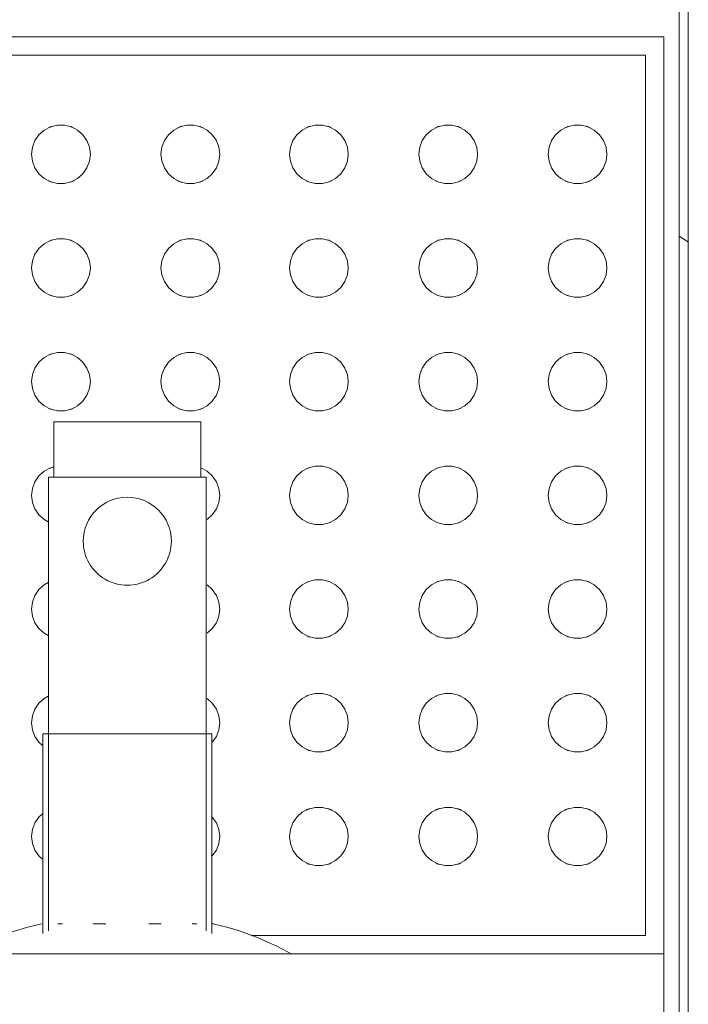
# Model space of a CAD drawing. Header units: metres. Extents: x 2.9 to 42.3, y -72.9 to -49.3.
# Tile 96 of 256: x 11.14 to 11.322, y -71.001 to -70.732. Entities that reach past the tile are written whole.
import ezdxf

# ---------------------------------------------------------------- set-up
doc = ezdxf.new("R2010")
doc.units = ezdxf.units.M
for name, color, linetype, lineweight in [('A-GENM', 7, 'Continuous', 18), ('A-WALL', 7, 'Continuous', 18), ('A-WALL-PATT', 7, 'Continuous', 18)]:
    doc.layers.add(name, color=color, linetype=linetype, lineweight=lineweight)

# ---------------------------------------------------------------- blocks, each defined once
blk = doc.blocks.new('Grupo1_TIP_19dez18_BebedouroRefrig_BebedouroIndustrial100litros_ABDI-MDIC - Grupo1_TIP_19dez18_BebedouroRefrig_BebedouroIndustrial100litros_ABDI-MDIC-5384539-2PAV')
at = {"layer": 'A-GENM', "color": 253, "true_color": 0xaaaaaa}
for p, q in [((-0.34, 0.24), (-0.34, -0.24)), ((-0.34, -0.49), (-0.34, -0.24)), ((-0.34, -0.24), (0.34, -0.24)), ((-0.335, -0.485), (-0.335, -0.245)), ((-0.335, -0.245), (-0.22768, -0.245)), ((-0.21681, -0.2455), (-0.21681, -0.3)), ((-0.21531, -0.24623), (-0.21531, -0.37)), ((-0.17231, -0.37), (-0.17231, -0.24623)), ((-0.17081, -0.3), (-0.17081, -0.2455)), ((-0.21688, -0.24819), (-0.21719, -0.24819)), ((-0.21147, -0.24819), (-0.21272, -0.24819)), ((-0.19969, -0.24819), (-0.20307, -0.24819)), ((-0.18455, -0.24819), (-0.18794, -0.24819)), ((-0.1749, -0.24819), (-0.17616, -0.24819)), ((-0.21681, -0.3), (-0.17081, -0.3)), ((-0.21531, -0.37), (-0.17231, -0.37)), ((-0.21381, -0.37), (-0.21381, -0.385)), ((-0.17381, -0.385), (-0.17381, -0.37)), ((-0.21381, -0.385), (-0.17381, -0.385)), ((0.335, -0.485), (-0.335, -0.485)), ((0.34, -0.49), (-0.34, -0.49))]:
    blk.add_line(p, q, dxfattribs=at)
at = {"layer": 'A-GENM', "color": 253, "true_color": 0xaaaaaa, "flags": 128}
for points in [[(-0.21719, -0.24819), (-0.2202, -0.24745), (-0.22318, -0.24659), (-0.22612, -0.24562), (-0.22902, -0.24452), (-0.23188, -0.24331), (-0.23469, -0.24199), (-0.23744, -0.24056), (-0.23844, -0.24)], [(-0.14919, -0.24), (-0.15192, -0.24147), (-0.1547, -0.24284), (-0.15754, -0.24409), (-0.16042, -0.24523), (-0.16335, -0.24625), (-0.16632, -0.24715), (-0.16932, -0.24793), (-0.17044, -0.24819)], [(-0.32448, -0.272), (-0.32424, -0.27009), (-0.32356, -0.26828), (-0.32246, -0.2667), (-0.32102, -0.26542), (-0.31931, -0.26452), (-0.31744, -0.26406), (-0.31551, -0.26406), (-0.31364, -0.26452), (-0.31193, -0.26542), (-0.31049, -0.2667), (-0.30939, -0.26828), (-0.30871, -0.27009), (-0.30848, -0.272)], [(-0.28923, -0.272), (-0.289, -0.27009), (-0.28831, -0.26828), (-0.28722, -0.2667), (-0.28577, -0.26542), (-0.28407, -0.26452), (-0.28219, -0.26406), (-0.28027, -0.26406), (-0.27839, -0.26452), (-0.27669, -0.26542), (-0.27524, -0.2667), (-0.27415, -0.26828), (-0.27346, -0.27009), (-0.27323, -0.272)], [(-0.25398, -0.272), (-0.25375, -0.27009), (-0.25307, -0.26828), (-0.25197, -0.2667), (-0.25053, -0.26542), (-0.24882, -0.26452), (-0.24695, -0.26406), (-0.24502, -0.26406), (-0.24315, -0.26452), (-0.24144, -0.26542), (-0.24, -0.2667), (-0.2389, -0.26828), (-0.23822, -0.27009), (-0.23798, -0.272)], [(-0.17078, -0.26572), (-0.16975, -0.2667), (-0.16865, -0.26828), (-0.16797, -0.27009), (-0.16774, -0.272)], [(-0.21898, -0.272), (-0.21875, -0.27009), (-0.21807, -0.26828), (-0.21697, -0.2667)], [(-0.30848, -0.272), (-0.30871, -0.27391), (-0.30939, -0.27572), (-0.31049, -0.2773), (-0.31193, -0.27858), (-0.31364, -0.27948), (-0.31551, -0.27994), (-0.31744, -0.27994), (-0.31931, -0.27948), (-0.32102, -0.27858), (-0.32246, -0.2773), (-0.32356, -0.27572), (-0.32424, -0.27391), (-0.32448, -0.272)], [(-0.27323, -0.272), (-0.27346, -0.27391), (-0.27415, -0.27572), (-0.27524, -0.2773), (-0.27669, -0.27858), (-0.27839, -0.27948), (-0.28027, -0.27994), (-0.28219, -0.27994), (-0.28407, -0.27948), (-0.28577, -0.27858), (-0.28722, -0.2773), (-0.28831, -0.27572), (-0.289, -0.27391), (-0.28923, -0.272)], [(-0.23798, -0.272), (-0.23822, -0.27391), (-0.2389, -0.27572), (-0.24, -0.2773), (-0.24144, -0.27858), (-0.24315, -0.27948), (-0.24502, -0.27994), (-0.24695, -0.27994), (-0.24882, -0.27948), (-0.25053, -0.27858), (-0.25197, -0.2773), (-0.25307, -0.27572), (-0.25375, -0.27391), (-0.25398, -0.272)], [(-0.21697, -0.2773), (-0.21807, -0.27572), (-0.21875, -0.27391), (-0.21898, -0.272)], [(-0.16774, -0.272), (-0.16797, -0.27391), (-0.16865, -0.27572), (-0.16975, -0.2773), (-0.17078, -0.27828)], [(-0.32448, -0.303), (-0.32424, -0.30109), (-0.32356, -0.29928), (-0.32246, -0.2977), (-0.32102, -0.29642), (-0.31931, -0.29552), (-0.31744, -0.29506), (-0.31551, -0.29506), (-0.31364, -0.29552), (-0.31193, -0.29642), (-0.31049, -0.2977), (-0.30939, -0.29928), (-0.30871, -0.30109), (-0.30848, -0.303)], [(-0.28923, -0.303), (-0.289, -0.30109), (-0.28831, -0.29928), (-0.28722, -0.2977), (-0.28577, -0.29642), (-0.28407, -0.29552), (-0.28219, -0.29506), (-0.28027, -0.29506), (-0.27839, -0.29552), (-0.27669, -0.29642), (-0.27524, -0.2977), (-0.27415, -0.29928), (-0.27346, -0.30109), (-0.27323, -0.303)], [(-0.25398, -0.303), (-0.25375, -0.30109), (-0.25307, -0.29928), (-0.25197, -0.2977), (-0.25053, -0.29642), (-0.24882, -0.29552), (-0.24695, -0.29506), (-0.24502, -0.29506), (-0.24315, -0.29552), (-0.24144, -0.29642), (-0.24, -0.2977), (-0.2389, -0.29928), (-0.23822, -0.30109), (-0.23798, -0.303)], [(-0.21898, -0.303), (-0.21875, -0.30109), (-0.21807, -0.29928), (-0.21697, -0.2977)], [(-0.17078, -0.29672), (-0.16975, -0.2977), (-0.16865, -0.29928), (-0.16797, -0.30109), (-0.16774, -0.303)], [(-0.30848, -0.303), (-0.30871, -0.30491), (-0.30939, -0.30672), (-0.31049, -0.3083), (-0.31193, -0.30958), (-0.31364, -0.31048), (-0.31551, -0.31094), (-0.31744, -0.31094), (-0.31931, -0.31048), (-0.32102, -0.30958), (-0.32246, -0.3083), (-0.32356, -0.30672), (-0.32424, -0.30491), (-0.32448, -0.303)], [(-0.27323, -0.303), (-0.27346, -0.30491), (-0.27415, -0.30672), (-0.27524, -0.3083), (-0.27669, -0.30958), (-0.27839, -0.31048), (-0.28027, -0.31094), (-0.28219, -0.31094), (-0.28407, -0.31048), (-0.28577, -0.30958), (-0.28722, -0.3083), (-0.28831, -0.30672), (-0.289, -0.30491), (-0.28923, -0.303)], [(-0.23798, -0.303), (-0.23822, -0.30491), (-0.2389, -0.30672), (-0.24, -0.3083), (-0.24144, -0.30958), (-0.24315, -0.31048), (-0.24502, -0.31094), (-0.24695, -0.31094), (-0.24882, -0.31048), (-0.25053, -0.30958), (-0.25197, -0.3083), (-0.25307, -0.30672), (-0.25375, -0.30491), (-0.25398, -0.303)], [(-0.21553, -0.30958), (-0.21697, -0.3083), (-0.21807, -0.30672), (-0.21875, -0.30491), (-0.21898, -0.303)], [(-0.16774, -0.303), (-0.16797, -0.30491), (-0.16865, -0.30672), (-0.16975, -0.3083), (-0.17119, -0.30958), (-0.17229, -0.31022)], [(-0.32448, -0.334), (-0.32424, -0.33209), (-0.32356, -0.33028), (-0.32246, -0.3287), (-0.32102, -0.32742), (-0.31931, -0.32652), (-0.31744, -0.32606), (-0.31551, -0.32606), (-0.31364, -0.32652), (-0.31193, -0.32742), (-0.31049, -0.3287), (-0.30939, -0.33028), (-0.30871, -0.33209), (-0.30848, -0.334)], [(-0.28923, -0.334), (-0.289, -0.33209), (-0.28831, -0.33028), (-0.28722, -0.3287), (-0.28577, -0.32742), (-0.28407, -0.32652), (-0.28219, -0.32606), (-0.28027, -0.32606), (-0.27839, -0.32652), (-0.27669, -0.32742), (-0.27524, -0.3287), (-0.27415, -0.33028), (-0.27346, -0.33209), (-0.27323, -0.334)], [(-0.25398, -0.334), (-0.25375, -0.33209), (-0.25307, -0.33028), (-0.25197, -0.3287), (-0.25053, -0.32742), (-0.24882, -0.32652), (-0.24695, -0.32606), (-0.24502, -0.32606), (-0.24315, -0.32652), (-0.24144, -0.32742), (-0.24, -0.3287), (-0.2389, -0.33028), (-0.23822, -0.33209), (-0.23798, -0.334)], [(-0.21898, -0.334), (-0.21875, -0.33209), (-0.21807, -0.33028), (-0.21697, -0.3287), (-0.21553, -0.32742)], [(-0.17229, -0.32678), (-0.17119, -0.32742), (-0.16975, -0.3287), (-0.16865, -0.33028), (-0.16797, -0.33209), (-0.16774, -0.334)], [(-0.30848, -0.334), (-0.30871, -0.33591), (-0.30939, -0.33772), (-0.31049, -0.3393), (-0.31193, -0.34058), (-0.31364, -0.34148), (-0.31551, -0.34194), (-0.31744, -0.34194), (-0.31931, -0.34148), (-0.32102, -0.34058), (-0.32246, -0.3393), (-0.32356, -0.33772), (-0.32424, -0.33591), (-0.32448, -0.334)], [(-0.27323, -0.334), (-0.27346, -0.33591), (-0.27415, -0.33772), (-0.27524, -0.3393), (-0.27669, -0.34058), (-0.27839, -0.34148), (-0.28027, -0.34194), (-0.28219, -0.34194), (-0.28407, -0.34148), (-0.28577, -0.34058), (-0.28722, -0.3393), (-0.28831, -0.33772), (-0.289, -0.33591), (-0.28923, -0.334)], [(-0.23798, -0.334), (-0.23822, -0.33591), (-0.2389, -0.33772), (-0.24, -0.3393), (-0.24144, -0.34058), (-0.24315, -0.34148), (-0.24502, -0.34194), (-0.24695, -0.34194), (-0.24882, -0.34148), (-0.25053, -0.34058), (-0.25197, -0.3393), (-0.25307, -0.33772), (-0.25375, -0.33591), (-0.25398, -0.334)], [(-0.21553, -0.34058), (-0.21697, -0.3393), (-0.21807, -0.33772), (-0.21875, -0.33591), (-0.21898, -0.334)], [(-0.16774, -0.334), (-0.16797, -0.33591), (-0.16865, -0.33772), (-0.16975, -0.3393), (-0.17119, -0.34058), (-0.17229, -0.34122)], [(-0.32448, -0.365), (-0.32424, -0.36309), (-0.32356, -0.36128), (-0.32246, -0.3597), (-0.32102, -0.35842), (-0.31931, -0.35752), (-0.31744, -0.35706), (-0.31551, -0.35706), (-0.31364, -0.35752), (-0.31193, -0.35842), (-0.31049, -0.3597), (-0.30939, -0.36128), (-0.30871, -0.36309), (-0.30848, -0.365)], [(-0.28923, -0.365), (-0.289, -0.36309), (-0.28831, -0.36128), (-0.28722, -0.3597), (-0.28577, -0.35842), (-0.28407, -0.35752), (-0.28219, -0.35706), (-0.28027, -0.35706), (-0.27839, -0.35752), (-0.27669, -0.35842), (-0.27524, -0.3597), (-0.27415, -0.36128), (-0.27346, -0.36309), (-0.27323, -0.365)], [(-0.25398, -0.365), (-0.25375, -0.36309), (-0.25307, -0.36128), (-0.25197, -0.3597), (-0.25053, -0.35842), (-0.24882, -0.35752), (-0.24695, -0.35706), (-0.24502, -0.35706), (-0.24315, -0.35752), (-0.24144, -0.35842), (-0.24, -0.3597), (-0.2389, -0.36128), (-0.23822, -0.36309), (-0.23798, -0.365)], [(-0.21898, -0.365), (-0.21875, -0.36309), (-0.21807, -0.36128), (-0.21697, -0.3597), (-0.21553, -0.35842)], [(-0.17229, -0.35778), (-0.17119, -0.35842), (-0.16975, -0.3597), (-0.16865, -0.36128), (-0.16797, -0.36309), (-0.16774, -0.365)], [(-0.30848, -0.365), (-0.30871, -0.36691), (-0.30939, -0.36872), (-0.31049, -0.3703), (-0.31193, -0.37158), (-0.31364, -0.37248), (-0.31551, -0.37294), (-0.31744, -0.37294), (-0.31931, -0.37248), (-0.32102, -0.37158), (-0.32246, -0.3703), (-0.32356, -0.36872), (-0.32424, -0.36691), (-0.32448, -0.365)], [(-0.27323, -0.365), (-0.27346, -0.36691), (-0.27415, -0.36872), (-0.27524, -0.3703), (-0.27669, -0.37158), (-0.27839, -0.37248), (-0.28027, -0.37294), (-0.28219, -0.37294), (-0.28407, -0.37248), (-0.28577, -0.37158), (-0.28722, -0.3703), (-0.28831, -0.36872), (-0.289, -0.36691), (-0.28923, -0.365)], [(-0.23798, -0.365), (-0.23822, -0.36691), (-0.2389, -0.36872), (-0.24, -0.3703), (-0.24144, -0.37158), (-0.24315, -0.37248), (-0.24502, -0.37294), (-0.24695, -0.37294), (-0.24882, -0.37248), (-0.25053, -0.37158), (-0.25197, -0.3703), (-0.25307, -0.36872), (-0.25375, -0.36691), (-0.25398, -0.365)], [(-0.21382, -0.37248), (-0.21553, -0.37158), (-0.21697, -0.3703), (-0.21807, -0.36872), (-0.21875, -0.36691), (-0.21898, -0.365)], [(-0.16774, -0.365), (-0.16797, -0.36691), (-0.16865, -0.36872), (-0.16975, -0.3703), (-0.17119, -0.37158), (-0.1729, -0.37248), (-0.17392, -0.37279)], [(-0.32448, -0.396), (-0.32424, -0.39409), (-0.32356, -0.39228), (-0.32246, -0.3907), (-0.32102, -0.38942), (-0.31931, -0.38852), (-0.31744, -0.38806), (-0.31551, -0.38806), (-0.31364, -0.38852), (-0.31193, -0.38942), (-0.31049, -0.3907), (-0.30939, -0.39228), (-0.30871, -0.39409), (-0.30848, -0.396)], [(-0.28923, -0.396), (-0.289, -0.39409), (-0.28831, -0.39228), (-0.28722, -0.3907), (-0.28577, -0.38942), (-0.28407, -0.38852), (-0.28219, -0.38806), (-0.28027, -0.38806), (-0.27839, -0.38852), (-0.27669, -0.38942), (-0.27524, -0.3907), (-0.27415, -0.39228), (-0.27346, -0.39409), (-0.27323, -0.396)], [(-0.25398, -0.396), (-0.25375, -0.39409), (-0.25307, -0.39228), (-0.25197, -0.3907), (-0.25053, -0.38942), (-0.24882, -0.38852), (-0.24695, -0.38806), (-0.24502, -0.38806), (-0.24315, -0.38852), (-0.24144, -0.38942), (-0.24, -0.3907), (-0.2389, -0.39228), (-0.23822, -0.39409), (-0.23798, -0.396)], [(-0.21898, -0.396), (-0.21875, -0.39409), (-0.21807, -0.39228), (-0.21697, -0.3907), (-0.21553, -0.38942), (-0.21382, -0.38852), (-0.21195, -0.38806), (-0.21002, -0.38806), (-0.20815, -0.38852), (-0.20644, -0.38942), (-0.205, -0.3907), (-0.2039, -0.39228), (-0.20322, -0.39409), (-0.20298, -0.396)], [(-0.18374, -0.396), (-0.18351, -0.39409), (-0.18282, -0.39228), (-0.18173, -0.3907), (-0.18028, -0.38942), (-0.17857, -0.38852), (-0.1767, -0.38806), (-0.17477, -0.38806), (-0.1729, -0.38852), (-0.17119, -0.38942), (-0.16975, -0.3907), (-0.16865, -0.39228), (-0.16797, -0.39409), (-0.16774, -0.396)], [(-0.30848, -0.396), (-0.30871, -0.39791), (-0.30939, -0.39972), (-0.31049, -0.4013), (-0.31193, -0.40258), (-0.31364, -0.40348), (-0.31551, -0.40394), (-0.31744, -0.40394), (-0.31931, -0.40348), (-0.32102, -0.40258), (-0.32246, -0.4013), (-0.32356, -0.39972), (-0.32424, -0.39791), (-0.32448, -0.396)], [(-0.27323, -0.396), (-0.27346, -0.39791), (-0.27415, -0.39972), (-0.27524, -0.4013), (-0.27669, -0.40258), (-0.27839, -0.40348), (-0.28027, -0.40394), (-0.28219, -0.40394), (-0.28407, -0.40348), (-0.28577, -0.40258), (-0.28722, -0.4013), (-0.28831, -0.39972), (-0.289, -0.39791), (-0.28923, -0.396)], [(-0.23798, -0.396), (-0.23822, -0.39791), (-0.2389, -0.39972), (-0.24, -0.4013), (-0.24144, -0.40258), (-0.24315, -0.40348), (-0.24502, -0.40394), (-0.24695, -0.40394), (-0.24882, -0.40348), (-0.25053, -0.40258), (-0.25197, -0.4013), (-0.25307, -0.39972), (-0.25375, -0.39791), (-0.25398, -0.396)], [(-0.20298, -0.396), (-0.20322, -0.39791), (-0.2039, -0.39972), (-0.205, -0.4013), (-0.20644, -0.40258), (-0.20815, -0.40348), (-0.21002, -0.40394), (-0.21195, -0.40394), (-0.21382, -0.40348), (-0.21553, -0.40258), (-0.21697, -0.4013), (-0.21807, -0.39972), (-0.21875, -0.39791), (-0.21898, -0.396)], [(-0.16774, -0.396), (-0.16797, -0.39791), (-0.16865, -0.39972), (-0.16975, -0.4013), (-0.17119, -0.40258), (-0.1729, -0.40348), (-0.17477, -0.40394), (-0.1767, -0.40394), (-0.17857, -0.40348), (-0.18028, -0.40258), (-0.18173, -0.4013), (-0.18282, -0.39972), (-0.18351, -0.39791), (-0.18374, -0.396)], [(-0.32448, -0.427), (-0.32424, -0.42509), (-0.32356, -0.42328), (-0.32246, -0.4217), (-0.32102, -0.42042), (-0.31931, -0.41952), (-0.31744, -0.41906), (-0.31551, -0.41906), (-0.31364, -0.41952), (-0.31193, -0.42042), (-0.31049, -0.4217), (-0.30939, -0.42328), (-0.30871, -0.42509), (-0.30848, -0.427)], [(-0.28923, -0.427), (-0.289, -0.42509), (-0.28831, -0.42328), (-0.28722, -0.4217), (-0.28577, -0.42042), (-0.28407, -0.41952), (-0.28219, -0.41906), (-0.28027, -0.41906), (-0.27839, -0.41952), (-0.27669, -0.42042), (-0.27524, -0.4217), (-0.27415, -0.42328), (-0.27346, -0.42509), (-0.27323, -0.427)], [(-0.25398, -0.427), (-0.25375, -0.42509), (-0.25307, -0.42328), (-0.25197, -0.4217), (-0.25053, -0.42042), (-0.24882, -0.41952), (-0.24695, -0.41906), (-0.24502, -0.41906), (-0.24315, -0.41952), (-0.24144, -0.42042), (-0.24, -0.4217), (-0.2389, -0.42328), (-0.23822, -0.42509), (-0.23798, -0.427)], [(-0.21898, -0.427), (-0.21875, -0.42509), (-0.21807, -0.42328), (-0.21697, -0.4217), (-0.21553, -0.42042), (-0.21382, -0.41952), (-0.21195, -0.41906), (-0.21002, -0.41906), (-0.20815, -0.41952), (-0.20644, -0.42042), (-0.205, -0.4217), (-0.2039, -0.42328), (-0.20322, -0.42509), (-0.20298, -0.427)], [(-0.18374, -0.427), (-0.18351, -0.42509), (-0.18282, -0.42328), (-0.18173, -0.4217), (-0.18028, -0.42042), (-0.17857, -0.41952), (-0.1767, -0.41906), (-0.17477, -0.41906), (-0.1729, -0.41952), (-0.17119, -0.42042), (-0.16975, -0.4217), (-0.16865, -0.42328), (-0.16797, -0.42509), (-0.16774, -0.427)], [(-0.30848, -0.427), (-0.30871, -0.42891), (-0.30939, -0.43072), (-0.31049, -0.4323), (-0.31193, -0.43358), (-0.31364, -0.43448), (-0.31551, -0.43494), (-0.31744, -0.43494), (-0.31931, -0.43448), (-0.32102, -0.43358), (-0.32246, -0.4323), (-0.32356, -0.43072), (-0.32424, -0.42891), (-0.32448, -0.427)], [(-0.27323, -0.427), (-0.27346, -0.42891), (-0.27415, -0.43072), (-0.27524, -0.4323), (-0.27669, -0.43358), (-0.27839, -0.43448), (-0.28027, -0.43494), (-0.28219, -0.43494), (-0.28407, -0.43448), (-0.28577, -0.43358), (-0.28722, -0.4323), (-0.28831, -0.43072), (-0.289, -0.42891), (-0.28923, -0.427)], [(-0.23798, -0.427), (-0.23822, -0.42891), (-0.2389, -0.43072), (-0.24, -0.4323), (-0.24144, -0.43358), (-0.24315, -0.43448), (-0.24502, -0.43494), (-0.24695, -0.43494), (-0.24882, -0.43448), (-0.25053, -0.43358), (-0.25197, -0.4323), (-0.25307, -0.43072), (-0.25375, -0.42891), (-0.25398, -0.427)], [(-0.20298, -0.427), (-0.20322, -0.42891), (-0.2039, -0.43072), (-0.205, -0.4323), (-0.20644, -0.43358), (-0.20815, -0.43448), (-0.21002, -0.43494), (-0.21195, -0.43494), (-0.21382, -0.43448), (-0.21553, -0.43358), (-0.21697, -0.4323), (-0.21807, -0.43072), (-0.21875, -0.42891), (-0.21898, -0.427)], [(-0.16774, -0.427), (-0.16797, -0.42891), (-0.16865, -0.43072), (-0.16975, -0.4323), (-0.17119, -0.43358), (-0.1729, -0.43448), (-0.17477, -0.43494), (-0.1767, -0.43494), (-0.17857, -0.43448), (-0.18028, -0.43358), (-0.18173, -0.4323), (-0.18282, -0.43072), (-0.18351, -0.42891), (-0.18374, -0.427)], [(-0.32448, -0.458), (-0.32424, -0.45609), (-0.32356, -0.45428), (-0.32246, -0.4527), (-0.32102, -0.45142), (-0.31931, -0.45052), (-0.31744, -0.45006), (-0.31551, -0.45006), (-0.31364, -0.45052), (-0.31193, -0.45142), (-0.31049, -0.4527), (-0.30939, -0.45428), (-0.30871, -0.45609), (-0.30848, -0.458)], [(-0.28923, -0.458), (-0.289, -0.45609), (-0.28831, -0.45428), (-0.28722, -0.4527), (-0.28577, -0.45142), (-0.28407, -0.45052), (-0.28219, -0.45006), (-0.28027, -0.45006), (-0.27839, -0.45052), (-0.27669, -0.45142), (-0.27524, -0.4527), (-0.27415, -0.45428), (-0.27346, -0.45609), (-0.27323, -0.458)], [(-0.25398, -0.458), (-0.25375, -0.45609), (-0.25307, -0.45428), (-0.25197, -0.4527), (-0.25053, -0.45142), (-0.24882, -0.45052), (-0.24695, -0.45006), (-0.24502, -0.45006), (-0.24315, -0.45052), (-0.24144, -0.45142), (-0.24, -0.4527), (-0.2389, -0.45428), (-0.23822, -0.45609), (-0.23798, -0.458)], [(-0.21898, -0.458), (-0.21875, -0.45609), (-0.21807, -0.45428), (-0.21697, -0.4527), (-0.21553, -0.45142), (-0.21382, -0.45052), (-0.21195, -0.45006), (-0.21002, -0.45006), (-0.20815, -0.45052), (-0.20644, -0.45142), (-0.205, -0.4527), (-0.2039, -0.45428), (-0.20322, -0.45609), (-0.20298, -0.458)], [(-0.18374, -0.458), (-0.18351, -0.45609), (-0.18282, -0.45428), (-0.18173, -0.4527), (-0.18028, -0.45142), (-0.17857, -0.45052), (-0.1767, -0.45006), (-0.17477, -0.45006), (-0.1729, -0.45052), (-0.17119, -0.45142), (-0.16975, -0.4527), (-0.16865, -0.45428), (-0.16797, -0.45609), (-0.16774, -0.458)], [(-0.30848, -0.458), (-0.30871, -0.45991), (-0.30939, -0.46172), (-0.31049, -0.4633), (-0.31193, -0.46458), (-0.31364, -0.46548), (-0.31551, -0.46594), (-0.31744, -0.46594), (-0.31931, -0.46548), (-0.32102, -0.46458), (-0.32246, -0.4633), (-0.32356, -0.46172), (-0.32424, -0.45991), (-0.32448, -0.458)], [(-0.27323, -0.458), (-0.27346, -0.45991), (-0.27415, -0.46172), (-0.27524, -0.4633), (-0.27669, -0.46458), (-0.27839, -0.46548), (-0.28027, -0.46594), (-0.28219, -0.46594), (-0.28407, -0.46548), (-0.28577, -0.46458), (-0.28722, -0.4633), (-0.28831, -0.46172), (-0.289, -0.45991), (-0.28923, -0.458)], [(-0.23798, -0.458), (-0.23822, -0.45991), (-0.2389, -0.46172), (-0.24, -0.4633), (-0.24144, -0.46458), (-0.24315, -0.46548), (-0.24502, -0.46594), (-0.24695, -0.46594), (-0.24882, -0.46548), (-0.25053, -0.46458), (-0.25197, -0.4633), (-0.25307, -0.46172), (-0.25375, -0.45991), (-0.25398, -0.458)], [(-0.20298, -0.458), (-0.20322, -0.45991), (-0.2039, -0.46172), (-0.205, -0.4633), (-0.20644, -0.46458), (-0.20815, -0.46548), (-0.21002, -0.46594), (-0.21195, -0.46594), (-0.21382, -0.46548), (-0.21553, -0.46458), (-0.21697, -0.4633), (-0.21807, -0.46172), (-0.21875, -0.45991), (-0.21898, -0.458)], [(-0.16774, -0.458), (-0.16797, -0.45991), (-0.16865, -0.46172), (-0.16975, -0.4633), (-0.17119, -0.46458), (-0.1729, -0.46548), (-0.17477, -0.46594), (-0.1767, -0.46594), (-0.17857, -0.46548), (-0.18028, -0.46458), (-0.18173, -0.4633), (-0.18282, -0.46172), (-0.18351, -0.45991), (-0.18374, -0.458)]]:
    blk.add_lwpolyline(points, dxfattribs=at)
at = {"layer": 'A-GENM', "color": 253, "true_color": 0xaaaaaa}
for centre, radius, start, end in [((-0.31648, -0.272), 0.008, 107.7069, 115.8856), ((-0.31648, -0.272), 0.008, 64.1144, 72.2931), ((-0.28123, -0.272), 0.008, 107.7069, 115.8856), ((-0.28123, -0.272), 0.008, 64.1144, 72.2931), ((-0.24598, -0.272), 0.008, 107.7069, 115.8856), ((-0.24598, -0.272), 0.008, 64.1144, 72.2931), ((-0.31648, -0.272), 0.008, 244.1144, 252.2931), ((-0.31648, -0.272), 0.008, 287.7069, 295.8856), ((-0.28123, -0.272), 0.008, 244.1144, 252.2931), ((-0.28123, -0.272), 0.008, 287.7069, 295.8856), ((-0.24598, -0.272), 0.008, 244.1144, 252.2931), ((-0.24598, -0.272), 0.008, 287.7069, 295.8856), ((-0.31648, -0.303), 0.008, 107.7069, 115.8856), ((-0.31648, -0.303), 0.008, 64.1144, 72.2931), ((-0.28123, -0.303), 0.008, 107.7069, 115.8856), ((-0.28123, -0.303), 0.008, 64.1144, 72.2931), ((-0.24598, -0.303), 0.008, 107.7069, 115.8856), ((-0.24598, -0.303), 0.008, 64.1144, 72.2931), ((-0.31648, -0.303), 0.008, 244.1144, 252.2931), ((-0.31648, -0.303), 0.008, 287.7069, 295.8856), ((-0.28123, -0.303), 0.008, 244.1144, 252.2931), ((-0.28123, -0.303), 0.008, 287.7069, 295.8856), ((-0.24598, -0.303), 0.008, 244.1144, 252.2931), ((-0.24598, -0.303), 0.008, 287.7069, 295.8856), ((-0.31648, -0.334), 0.008, 107.7069, 115.8856), ((-0.31648, -0.334), 0.008, 64.1144, 72.2931), ((-0.28123, -0.334), 0.008, 107.7069, 115.8856), ((-0.28123, -0.334), 0.008, 64.1144, 72.2931), ((-0.24598, -0.334), 0.008, 107.7069, 115.8856), ((-0.24598, -0.334), 0.008, 64.1144, 72.2931), ((-0.19381, -0.3525), 0.012, 360, 180), ((-0.31648, -0.334), 0.008, 244.1144, 252.2931), ((-0.31648, -0.334), 0.008, 287.7069, 295.8856), ((-0.28123, -0.334), 0.008, 244.1144, 252.2931), ((-0.28123, -0.334), 0.008, 287.7069, 295.8856), ((-0.24598, -0.334), 0.008, 244.1144, 252.2931), ((-0.24598, -0.334), 0.008, 287.7069, 295.8856), ((-0.19381, -0.3525), 0.012, 180, 360), ((-0.31648, -0.365), 0.008, 107.7069, 115.8856), ((-0.31648, -0.365), 0.008, 64.1144, 72.2931), ((-0.28123, -0.365), 0.008, 107.7069, 115.8856), ((-0.28123, -0.365), 0.008, 64.1144, 72.2931), ((-0.24598, -0.365), 0.008, 107.7069, 115.8856), ((-0.24598, -0.365), 0.008, 64.1144, 72.2931), ((-0.31648, -0.365), 0.008, 244.1144, 252.2931), ((-0.31648, -0.365), 0.008, 287.7069, 295.8856), ((-0.28123, -0.365), 0.008, 244.1144, 252.2931), ((-0.28123, -0.365), 0.008, 287.7069, 295.8856), ((-0.24598, -0.365), 0.008, 244.1144, 252.2931), ((-0.24598, -0.365), 0.008, 287.7069, 295.8856), ((-0.17574, -0.365), 0.008, 287.7069, 295.8856), ((-0.31648, -0.396), 0.008, 107.7069, 115.8856), ((-0.31648, -0.396), 0.008, 64.1144, 72.2931), ((-0.28123, -0.396), 0.008, 107.7069, 115.8856), ((-0.28123, -0.396), 0.008, 64.1144, 72.2931), ((-0.24598, -0.396), 0.008, 107.7069, 115.8856), ((-0.24598, -0.396), 0.008, 64.1144, 72.2931), ((-0.21098, -0.396), 0.008, 107.7069, 115.8856), ((-0.21098, -0.396), 0.008, 64.1144, 72.2931), ((-0.17574, -0.396), 0.008, 107.7069, 115.8856), ((-0.17574, -0.396), 0.008, 64.1144, 72.2931), ((-0.31648, -0.396), 0.008, 244.1144, 252.2931), ((-0.31648, -0.396), 0.008, 287.7069, 295.8856), ((-0.28123, -0.396), 0.008, 244.1144, 252.2931), ((-0.28123, -0.396), 0.008, 287.7069, 295.8856), ((-0.24598, -0.396), 0.008, 244.1144, 252.2931), ((-0.24598, -0.396), 0.008, 287.7069, 295.8856), ((-0.21098, -0.396), 0.008, 244.1144, 252.2931), ((-0.21098, -0.396), 0.008, 287.7069, 295.8856), ((-0.17574, -0.396), 0.008, 244.1144, 252.2931), ((-0.17574, -0.396), 0.008, 287.7069, 295.8856), ((-0.31648, -0.427), 0.008, 107.7069, 115.8856), ((-0.31648, -0.427), 0.008, 64.1144, 72.2931), ((-0.28123, -0.427), 0.008, 107.7069, 115.8856), ((-0.28123, -0.427), 0.008, 64.1144, 72.2931), ((-0.24598, -0.427), 0.008, 107.7069, 115.8856), ((-0.24598, -0.427), 0.008, 64.1144, 72.2931), ((-0.21098, -0.427), 0.008, 107.7069, 115.8856), ((-0.21098, -0.427), 0.008, 64.1144, 72.2931), ((-0.17574, -0.427), 0.008, 107.7069, 115.8856), ((-0.17574, -0.427), 0.008, 64.1144, 72.2931), ((-0.31648, -0.427), 0.008, 244.1144, 252.2931), ((-0.31648, -0.427), 0.008, 287.7069, 295.8856), ((-0.28123, -0.427), 0.008, 244.1144, 252.2931), ((-0.28123, -0.427), 0.008, 287.7069, 295.8856), ((-0.24598, -0.427), 0.008, 244.1144, 252.2931), ((-0.24598, -0.427), 0.008, 287.7069, 295.8856), ((-0.21098, -0.427), 0.008, 244.1144, 252.2931), ((-0.21098, -0.427), 0.008, 287.7069, 295.8856), ((-0.17574, -0.427), 0.008, 244.1144, 252.2931), ((-0.17574, -0.427), 0.008, 287.7069, 295.8856), ((-0.31648, -0.458), 0.008, 107.7069, 115.8856), ((-0.31648, -0.458), 0.008, 64.1144, 72.2931), ((-0.28123, -0.458), 0.008, 107.7069, 115.8856), ((-0.28123, -0.458), 0.008, 64.1144, 72.2931), ((-0.24598, -0.458), 0.008, 107.7069, 115.8856), ((-0.24598, -0.458), 0.008, 64.1144, 72.2931), ((-0.21098, -0.458), 0.008, 107.7069, 115.8856), ((-0.21098, -0.458), 0.008, 64.1144, 72.2931), ((-0.17574, -0.458), 0.008, 107.7069, 115.8856), ((-0.17574, -0.458), 0.008, 64.1144, 72.2931), ((-0.31648, -0.458), 0.008, 244.1144, 252.2931), ((-0.31648, -0.458), 0.008, 287.7069, 295.8856), ((-0.28123, -0.458), 0.008, 244.1144, 252.2931), ((-0.28123, -0.458), 0.008, 287.7069, 295.8856), ((-0.24598, -0.458), 0.008, 244.1144, 252.2931), ((-0.24598, -0.458), 0.008, 287.7069, 295.8856), ((-0.21098, -0.458), 0.008, 244.1144, 252.2931), ((-0.21098, -0.458), 0.008, 287.7069, 295.8856), ((-0.17574, -0.458), 0.008, 244.1144, 252.2931), ((-0.17574, -0.458), 0.008, 287.7069, 295.8856)]:
    blk.add_arc(centre, radius, start, end, dxfattribs=at)
blk = doc.blocks.new('4 GRE - ESCOLA DE CINEMA E AUDIOVISUAL CINE REX R07_rvt-1-2PAV')
at = {"layer": 'A-WALL-PATT', "true_color": 0xd4d4d4}
h = blk.add_hatch(dxfattribs=at)
h.set_pattern_fill('FP_1', color=254, style=0, pattern_type=2)
h.set_pattern_definition([(50, (21.555, -62.929), (0.546555, -0.047815), [0.05715, -0.62865]), (355, (21.555, -62.929), (-0.105728, 0.573166), [0.04572, -0.50292]), (100.451, (21.601, -62.933), (0.440828, 0.52535), [0.04857, -0.53427]), (46.184, (21.555, -62.776), (0.813237, -0.12613), [0.08573, -0.94298]), (96.636, (21.623, -62.787), (0.71221, 0.742287), [0.07286, -0.80141]), (351.184, (21.555, -62.776), (0.712217, 0.742274), [0.06858, -0.75438]), (21, (21.631, -62.814), (0.454846, -0.306795), [0.05715, -0.62865]), (326, (21.631, -62.814), (0.185405, 0.55256), [0.04572, -0.50292]), (71.451, (21.669, -62.84), (0.64025, 0.245763), [0.04857, -0.53427]), (37.5, (21.555, -62.929), (0.009261, 0.2536672), [0.02515, -0.47168, 0.02515, -0.48539, -0.50482]), (37.5, (21.555, -62.929), (0.009261, 0.2536672), [-1.007, 0.02515, -0.47968]), (7.5, (21.555, -62.929), (0.200456, 0.300546), [0.02515, -0.26594, 0.02515, -0.46025, -0.1924]), (7.5, (21.555, -62.929), (0.200456, 0.300546), [-0.77648, 0.02515, -0.16726]), (327.5, (21.385, -62.929), (0.4067682, -0.0171882), [0.02515, -0.16535, 0.02515, -0.56921, -0.78867]), (327.5, (21.385, -62.929), (0.4067682, -0.0171882), [-0.78486, 0.02515, -0.76352]), (317.5, (21.309, -62.929), (0.444383, 0.076279), [0.02515, -0.2225, 0.02515, -0.36957, -0.56007]), (317.5, (21.309, -62.929), (0.444383, 0.076279), [-0.64237, 0.02515, -0.53492])])
h.paths.add_polyline_path([(11.32229, -71.72928), (11.32229, -70.39194), (11.31979, -70.39194), (11.31979, -71.72928)])
h.paths.add_polyline_path([(11.31979, -68.49524), (11.32229, -68.49524), (11.32229, -68.38012), (11.31979, -68.38012)])
at = {"layer": 'A-WALL', "color": 253, "true_color": 0xaaaaaa}
for p, q in [((11.31979, -70.39194), (11.31979, -71.72928)), ((11.32229, -71.72928), (11.32229, -70.39194))]:
    blk.add_line(p, q, dxfattribs=at)
at = {"layer": 'A-GENM', "color": 253, "lineweight": 18, "true_color": 0xaaaaaa, "rotation": 180}
blk.add_blockref('Grupo1_TIP_19dez18_BebedouroRefrig_BebedouroIndustrial100litros_ABDI-MDIC - Grupo1_TIP_19dez18_BebedouroRefrig_BebedouroIndustrial100litros_ABDI-MDIC-5384539-2PAV', (10.97566, -71.22694), dxfattribs=at)

msp = doc.modelspace()

# ---------------------------------------------------------------- block references
at = {"lineweight": 5}
msp.add_blockref('4 GRE - ESCOLA DE CINEMA E AUDIOVISUAL CINE REX R07_rvt-1-2PAV', (0, 0), dxfattribs=at)

doc.saveas('drawing.dxf')
